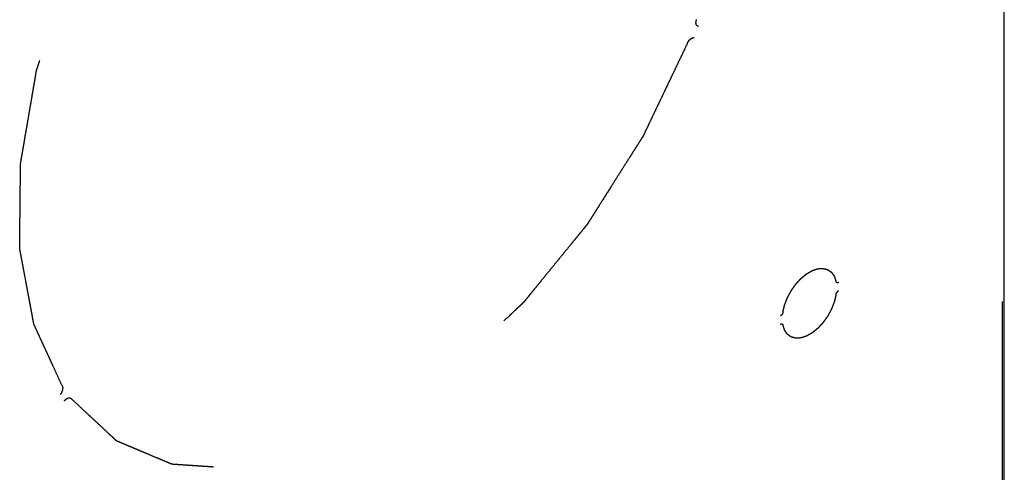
# Model space of a CAD drawing. Header units: inches. Extents: x 5 to 265, y 5 to 171.
# Tile 101 of 212: x 213.71 to 218.11, y 79.77 to 81.8. Entities that reach past the tile are written whole.
import ezdxf

# ---------------------------------------------------------------- set-up
doc = ezdxf.new("R2010")
doc.units = ezdxf.units.IN
doc.header["$LTSCALE"] = 14.96
doc.header["$MEASUREMENT"] = 0
doc.linetypes.add('HIDDEN', pattern=[0.2, 0.1, -0.1])
doc.layers.get('0').update_dxf_attribs({"linetype": 'CONTINUOUS'})
doc.layers.add('05_ALL_CURVES', color=7, linetype='CONTINUOUS')
doc.layers.add('DEFAULT_2', color=7, linetype='HIDDEN')

msp = doc.modelspace()

# ---------------------------------------------------------------- linework, layer by layer
at = {"color": 7, "linetype": 'Continuous'}
msp.add_line((218.1123, 71.1956), (218.1123, 137.3323), dxfattribs=at)
at = {"layer": '05_ALL_CURVES', "color": 7, "linetype": 'HIDDEN'}
for points, knots in [([(213.9025, 80.1614), (213.8959, 80.1757), (213.8828, 80.2043), (213.8664, 80.24), (213.8533, 80.2686), (213.8435, 80.2901), (213.8336, 80.3115), (213.8238, 80.333), (213.8139, 80.3544), (213.8057, 80.3723), (213.7992, 80.3866), (213.7943, 80.3973), (213.7893, 80.4081), (213.7852, 80.417), (213.7824, 80.4232), (213.7807, 80.4268), (213.7797, 80.4291), (213.7789, 80.4308), (213.7783, 80.4322), (213.7776, 80.4335), (213.7771, 80.4346), (213.7768, 80.4354), (213.7766, 80.4359), (213.7765, 80.4363), (213.7764, 80.4367), (213.7763, 80.4372), (213.7761, 80.4382), (213.7759, 80.4396), (213.7754, 80.4418), (213.7749, 80.4446), (213.7741, 80.449), (213.7731, 80.4545), (213.7718, 80.4611), (213.7706, 80.4677), (213.7694, 80.4744), (213.7677, 80.4832), (213.7656, 80.4943), (213.7632, 80.5075), (213.7599, 80.5252), (213.7557, 80.5473), (213.7508, 80.5738), (213.7458, 80.6003), (213.7392, 80.6356), (213.7334, 80.6665), (213.7285, 80.693), (213.726, 80.7063), (213.7235, 80.7196), (213.7214, 80.7306), (213.7198, 80.7394), (213.7186, 80.7461), (213.7173, 80.7527), (213.7163, 80.7582), (213.7155, 80.7626), (213.7148, 80.7659), (213.7142, 80.7693), (213.7138, 80.7717), (213.7134, 80.7734), (213.7133, 80.7741), (213.7132, 80.7746), (213.7131, 80.7752), (213.7131, 80.776), (213.7131, 80.7769), (213.7131, 80.7781), (213.7131, 80.7797), (213.7132, 80.7815), (213.7132, 80.784), (213.7132, 80.7883), (213.7133, 80.7944), (213.7134, 80.8043), (213.7135, 80.8166), (213.7137, 80.8314), (213.7138, 80.8462), (213.714, 80.861), (213.7142, 80.8807), (213.7144, 80.9054), (213.7147, 80.935), (213.715, 80.9646), (213.7153, 80.9942), (213.7156, 81.0237), (213.7159, 81.0484), (213.7161, 81.0681), (213.7162, 81.0829), (213.7164, 81.0977), (213.7165, 81.1125), (213.7166, 81.1248), (213.7167, 81.1347), (213.7168, 81.1408), (213.7168, 81.1452), (213.7169, 81.1476), (213.7169, 81.1495), (213.7169, 81.151), (213.7169, 81.1522), (213.7169, 81.1532), (213.7169, 81.1539), (213.7171, 81.1546), (213.7172, 81.1553), (213.7173, 81.1561), (213.7177, 81.1582), (213.7182, 81.1612), (213.7189, 81.1653), (213.7196, 81.1693), (213.7205, 81.1747), (213.7217, 81.1815), (213.723, 81.1896), (213.7244, 81.1977), (213.7263, 81.2085), (213.7286, 81.222), (213.7314, 81.2382), (213.7341, 81.2544), (213.7397, 81.2869), (213.7462, 81.3247), (213.7536, 81.368), (213.7591, 81.4004), (213.7647, 81.4328), (213.7693, 81.4598), (213.773, 81.4815), (213.7758, 81.4977), (213.7786, 81.5139), (213.7809, 81.5274), (213.7827, 81.5382), (213.7841, 81.5463), (213.7853, 81.5531), (213.7862, 81.5585), (213.7868, 81.5619), (213.7872, 81.5646), (213.7875, 81.5663), (213.7878, 81.5676), (213.788, 81.569), (213.7885, 81.5707), (213.7892, 81.5727), (213.79, 81.5755), (213.7911, 81.5789), (213.7924, 81.583), (213.7942, 81.5885), (213.7972, 81.598), (213.8015, 81.6117), (213.8067, 81.6282), (213.8119, 81.6446), (213.8188, 81.6665), (213.8275, 81.6939), (213.8379, 81.7267), (213.8483, 81.7596), (213.8587, 81.7924), (213.8691, 81.8253), (213.8794, 81.8581), (213.8881, 81.8855), (213.895, 81.9074), (213.9002, 81.9239), (213.9046, 81.9375), (213.908, 81.9485), (213.9106, 81.9567), (213.9132, 81.9649), (213.9154, 81.9718), (213.9171, 81.9772), (213.9182, 81.9807), (213.9191, 81.9834), (213.9197, 81.9855), (213.9203, 81.9872), (213.9206, 81.9884), (213.9209, 81.9891), (213.921, 81.9896), (213.9213, 81.9901), (213.9216, 81.9908), (213.9221, 81.992), (213.9229, 81.9937), (213.9238, 81.9958), (213.9251, 81.9985), (213.9267, 82.002), (213.9292, 82.0075), (213.9324, 82.0143), (213.9362, 82.0226), (213.9399, 82.0308), (213.945, 82.0419), (213.9513, 82.0556), (213.9589, 82.0721), (213.969, 82.0941), (213.9816, 82.1216), (213.9967, 82.1547), (214.0119, 82.1877), (214.027, 82.2207), (214.0422, 82.2537), (214.0573, 82.2867), (214.0725, 82.3198), (214.0851, 82.3473), (214.0952, 82.3693), (214.1015, 82.3831), (214.1059, 82.3927), (214.1085, 82.3982), (214.1103, 82.4023), (214.1119, 82.4058), (214.1132, 82.4085), (214.1141, 82.4106), (214.1149, 82.4123), (214.1157, 82.4136), (214.1165, 82.4149), (214.1175, 82.4165), (214.1198, 82.4203), (214.1233, 82.4261), (214.128, 82.4337), (214.1327, 82.4414), (214.139, 82.4517), (214.1468, 82.4645), (214.1562, 82.4798), (214.1656, 82.4952), (214.1781, 82.5157), (214.1937, 82.5413), (214.2125, 82.572), (214.2313, 82.6027), (214.2563, 82.6437), (214.2813, 82.6846), (214.3032, 82.7205), (214.3158, 82.7409), (214.3236, 82.7537), (214.3298, 82.764), (214.3345, 82.7717), (214.3392, 82.7793), (214.3431, 82.7857), (214.3463, 82.7909), (214.3486, 82.7947), (214.351, 82.7985), (214.3529, 82.8017), (214.3542, 82.8038), (214.3548, 82.8048), (214.3552, 82.8054), (214.3557, 82.8062), (214.3564, 82.807), (214.3574, 82.8082), (214.3585, 82.8097), (214.3599, 82.8114), (214.3618, 82.8138), (214.365, 82.8179), (214.3697, 82.8238), (214.3771, 82.8332), (214.3863, 82.8449), (214.3975, 82.859), (214.4086, 82.8731), (214.4197, 82.8872), (214.4345, 82.906), (214.4531, 82.9294), (214.4753, 82.9576), (214.4976, 82.9858), (214.5198, 83.014), (214.5421, 83.0421), (214.5606, 83.0656), (214.5755, 83.0844), (214.5866, 83.0985), (214.5977, 83.1126), (214.6088, 83.1267), (214.6181, 83.1384), (214.6255, 83.1478), (214.6302, 83.1537), (214.6334, 83.1578), (214.6353, 83.1601), (214.6367, 83.1619), (214.6378, 83.1634), (214.6387, 83.1645), (214.6394, 83.1654), (214.64, 83.1662), (214.6405, 83.1666), (214.6413, 83.1674), (214.6429, 83.169), (214.6454, 83.1714), (214.6484, 83.1744), (214.6514, 83.1773), (214.6554, 83.1812), (214.6605, 83.1861), (214.6665, 83.192), (214.6725, 83.1979), (214.6805, 83.2057), (214.6905, 83.2156), (214.7066, 83.2312), (214.7347, 83.2587), (214.7667, 83.2901), (214.7988, 83.3215), (214.8229, 83.345), (214.847, 83.3685), (214.867, 83.3881), (214.8831, 83.4038), (214.8951, 83.4156), (214.9071, 83.4273), (214.9172, 83.4372), (214.9252, 83.445), (214.9312, 83.4509), (214.9362, 83.4558), (214.9402, 83.4597), (214.9427, 83.4622), (214.9447, 83.4641), (214.946, 83.4653), (214.947, 83.4663), (214.948, 83.4673), (214.9493, 83.4683), (214.951, 83.4695), (214.9531, 83.471), (214.9558, 83.473), (214.959, 83.4753), (214.9633, 83.4785), (214.9709, 83.4839), (214.9816, 83.4918), (214.9945, 83.5011), (215.0074, 83.5105), (215.0246, 83.523), (215.0461, 83.5387), (215.0719, 83.5575), (215.0978, 83.5762), (215.1322, 83.6013), (215.1752, 83.6325), (215.2268, 83.6701), (215.2612, 83.6951), (215.2784, 83.7076)], [0, 0, 0, 0, 0.015625, 0.03125, 0.039062, 0.046875, 0.054688, 0.0625, 0.070312, 0.078125, 0.082031, 0.085938, 0.089844, 0.09375, 0.095703, 0.09668, 0.097656, 0.098145, 0.098633, 0.099121, 0.099609, 0.099854, 0.099976, 0.100098, 0.10022, 0.100342, 0.100586, 0.101074, 0.101562, 0.102539, 0.103516, 0.105469, 0.107422, 0.109375, 0.111328, 0.113281, 0.117188, 0.121094, 0.125, 0.132812, 0.140625, 0.148438, 0.15625, 0.171875, 0.175781, 0.179688, 0.183594, 0.1875, 0.189453, 0.191406, 0.193359, 0.195312, 0.196289, 0.197266, 0.198242, 0.199219, 0.199463, 0.199707, 0.199829, 0.199951, 0.200195, 0.200439, 0.200684, 0.201172, 0.20166, 0.202148, 0.203125, 0.205078, 0.207031, 0.210938, 0.214844, 0.21875, 0.222656, 0.226562, 0.234375, 0.242188, 0.25, 0.257812, 0.265625, 0.273438, 0.277344, 0.28125, 0.285156, 0.289062, 0.292969, 0.294922, 0.296875, 0.297852, 0.29834, 0.298828, 0.299316, 0.299561, 0.299805, 0.300049, 0.300171, 0.300293, 0.300537, 0.300781, 0.301758, 0.302734, 0.303711, 0.304688, 0.306641, 0.308594, 0.310547, 0.3125, 0.316406, 0.320312, 0.324219, 0.328125, 0.34375, 0.351562, 0.359375, 0.367188, 0.375, 0.378906, 0.382812, 0.386719, 0.390625, 0.392578, 0.394531, 0.396484, 0.397461, 0.398438, 0.398926, 0.399414, 0.399658, 0.399902, 0.400391, 0.400879, 0.401367, 0.402344, 0.40332, 0.404297, 0.40625, 0.410156, 0.414062, 0.417969, 0.421875, 0.429688, 0.4375, 0.445312, 0.453125, 0.460938, 0.46875, 0.476562, 0.480469, 0.484375, 0.488281, 0.490234, 0.492188, 0.494141, 0.496094, 0.49707, 0.498047, 0.498535, 0.499023, 0.499512, 0.499756, 0.499878, 0.5, 0.500122, 0.500244, 0.500488, 0.500977, 0.501465, 0.501953, 0.50293, 0.503906, 0.505859, 0.507812, 0.509766, 0.511719, 0.515625, 0.519531, 0.523438, 0.53125, 0.539062, 0.546875, 0.554688, 0.5625, 0.570312, 0.578125, 0.585938, 0.589844, 0.59375, 0.595703, 0.59668, 0.597656, 0.598633, 0.599121, 0.599609, 0.600098, 0.600342, 0.600586, 0.601074, 0.601562, 0.603516, 0.605469, 0.607422, 0.609375, 0.613281, 0.617188, 0.621094, 0.625, 0.632812, 0.640625, 0.648438, 0.65625, 0.671875, 0.679688, 0.683594, 0.6875, 0.689453, 0.691406, 0.693359, 0.695312, 0.696289, 0.697266, 0.698242, 0.699219, 0.699707, 0.699829, 0.699951, 0.700195, 0.700439, 0.700684, 0.701172, 0.70166, 0.702148, 0.703125, 0.705078, 0.707031, 0.710938, 0.714844, 0.71875, 0.722656, 0.726562, 0.734375, 0.742188, 0.75, 0.757812, 0.765625, 0.773438, 0.777344, 0.78125, 0.785156, 0.789062, 0.792969, 0.794922, 0.796875, 0.797852, 0.79834, 0.798828, 0.799316, 0.799561, 0.799805, 0.800049, 0.800171, 0.800293, 0.800781, 0.801758, 0.802734, 0.803711, 0.804688, 0.806641, 0.808594, 0.810547, 0.8125, 0.816406, 0.820312, 0.828125, 0.84375, 0.851562, 0.859375, 0.867188, 0.875, 0.878906, 0.882812, 0.886719, 0.890625, 0.892578, 0.894531, 0.896484, 0.897461, 0.898438, 0.898926, 0.899414, 0.899658, 0.899902, 0.900391, 0.900879, 0.901367, 0.902344, 0.90332, 0.904297, 0.90625, 0.910156, 0.914062, 0.917969, 0.921875, 0.929688, 0.9375, 0.945312, 0.953125, 0.96875, 0.984375, 1, 1, 1, 1]), ([(216.7462, 81.7679), (216.7456, 81.768), (216.7447, 81.7682), (216.7435, 81.7685), (216.7429, 81.7687), (216.7424, 81.7688), (216.7421, 81.7688), (216.7418, 81.7691), (216.7414, 81.7693), (216.741, 81.7697), (216.7403, 81.7701), (216.7397, 81.7706), (216.7393, 81.7709), (216.7391, 81.771), (216.7389, 81.7712), (216.7388, 81.7712), (216.7387, 81.7714), (216.7385, 81.7716), (216.7382, 81.7721), (216.7378, 81.7727), (216.7372, 81.7736), (216.7368, 81.7742), (216.7365, 81.7747), (216.7363, 81.775), (216.7362, 81.7753), (216.7361, 81.7757), (216.7359, 81.7764), (216.7356, 81.7773), (216.7353, 81.7782), (216.7351, 81.7789), (216.735, 81.7793), (216.7349, 81.7797), (216.7349, 81.7801), (216.7348, 81.7808), (216.7348, 81.7818), (216.7347, 81.7831), (216.7347, 81.7841), (216.7346, 81.7848), (216.7346, 81.7852), (216.7346, 81.7854), (216.7346, 81.7857), (216.7347, 81.7862), (216.7348, 81.7871), (216.735, 81.7883), (216.7351, 81.7894), (216.7352, 81.7903), (216.7353, 81.791), (216.7354, 81.7915), (216.7355, 81.792), (216.7357, 81.7927), (216.7361, 81.7938), (216.7366, 81.7957), (216.737, 81.7971), (216.7373, 81.7981)], [0, 0, 0, 0, 0.0625, 0.09375, 0.125, 0.132812, 0.140625, 0.15625, 0.171875, 0.1875, 0.21875, 0.25, 0.265625, 0.273438, 0.28125, 0.285156, 0.289062, 0.296875, 0.3125, 0.34375, 0.375, 0.40625, 0.421875, 0.429688, 0.4375, 0.453125, 0.46875, 0.5, 0.53125, 0.546875, 0.5625, 0.570312, 0.578125, 0.59375, 0.625, 0.65625, 0.6875, 0.703125, 0.710938, 0.714844, 0.71875, 0.734375, 0.75, 0.78125, 0.8125, 0.828125, 0.84375, 0.859375, 0.867188, 0.875, 0.90625, 0.9375, 1, 1, 1, 1]), ([(216.6958, 81.6911), (216.6963, 81.6921), (216.697, 81.6935), (216.6979, 81.6953), (216.6984, 81.6965), (216.6989, 81.6974), (216.6994, 81.6983), (216.7001, 81.6994), (216.701, 81.7007), (216.7017, 81.7018), (216.7023, 81.7026), (216.7028, 81.7035), (216.7037, 81.7044), (216.7047, 81.7056), (216.7056, 81.7067), (216.7065, 81.7077), (216.707, 81.7083), (216.7074, 81.7087), (216.7077, 81.709), (216.7082, 81.7094), (216.7089, 81.71), (216.7098, 81.7108), (216.7107, 81.7115), (216.7114, 81.7122), (216.7118, 81.7125), (216.7122, 81.7129), (216.7126, 81.7131), (216.7132, 81.7135), (216.7141, 81.714), (216.7152, 81.7147), (216.7162, 81.7152), (216.7168, 81.7156), (216.7171, 81.7158), (216.7173, 81.7159), (216.7176, 81.716), (216.718, 81.7161), (216.7187, 81.7164), (216.7196, 81.7167), (216.7205, 81.717), (216.7212, 81.7172), (216.7218, 81.7174), (216.7222, 81.7176), (216.7225, 81.7175), (216.723, 81.7176), (216.7238, 81.7176), (216.7251, 81.7177), (216.7261, 81.7177), (216.7268, 81.7178)], [0, 0, 0, 0, 0.0625, 0.09375, 0.125, 0.140625, 0.15625, 0.1875, 0.21875, 0.25, 0.265625, 0.28125, 0.3125, 0.34375, 0.375, 0.40625, 0.421875, 0.429688, 0.4375, 0.453125, 0.46875, 0.5, 0.53125, 0.546875, 0.5625, 0.570312, 0.578125, 0.59375, 0.625, 0.65625, 0.6875, 0.703125, 0.710938, 0.714844, 0.71875, 0.734375, 0.75, 0.78125, 0.8125, 0.828125, 0.84375, 0.859375, 0.867188, 0.875, 0.90625, 0.9375, 1, 1, 1, 1]), ([(216.6958, 81.6911), (216.6855, 81.6696), (216.665, 81.6265), (216.6341, 81.5619), (216.6084, 81.508), (216.5878, 81.4649), (216.5724, 81.4326), (216.557, 81.4003), (216.5416, 81.368), (216.5287, 81.3411), (216.5184, 81.3195), (216.512, 81.3061), (216.5075, 81.2966), (216.5049, 81.2913), (216.503, 81.2872), (216.5014, 81.2838), (216.5001, 81.2812), (216.4991, 81.2791), (216.4983, 81.2774), (216.4975, 81.2762), (216.4967, 81.2749), (216.4957, 81.2733), (216.4932, 81.2694), (216.4896, 81.2636), (216.4847, 81.2559), (216.4798, 81.2481), (216.4733, 81.2378), (216.4651, 81.2249), (216.4554, 81.2095), (216.4456, 81.194), (216.4325, 81.1734), (216.4163, 81.1476), (216.3967, 81.1167), (216.3772, 81.0858), (216.3511, 81.0445), (216.325, 81.0033), (216.3022, 80.9672), (216.2892, 80.9466), (216.2811, 80.9337), (216.2745, 80.9234), (216.2696, 80.9157), (216.2648, 80.908), (216.2607, 80.9015), (216.2574, 80.8964), (216.255, 80.8925), (216.2525, 80.8886), (216.2505, 80.8854), (216.2492, 80.8833), (216.2486, 80.8824), (216.2482, 80.8817), (216.2476, 80.881), (216.2469, 80.8801), (216.246, 80.879), (216.2448, 80.8776), (216.2434, 80.8759), (216.2416, 80.8736), (216.2383, 80.8696), (216.2337, 80.864), (216.2263, 80.8549), (216.2171, 80.8436), (216.2059, 80.8299), (216.1948, 80.8163), (216.1837, 80.8027), (216.1689, 80.7846), (216.1504, 80.7619), (216.1282, 80.7346), (216.106, 80.7074), (216.0838, 80.6802), (216.0616, 80.653), (216.0431, 80.6303), (216.0283, 80.6121), (216.0172, 80.5985), (216.0061, 80.5849), (215.995, 80.5713), (215.9857, 80.5599), (215.9783, 80.5508), (215.9737, 80.5452), (215.9704, 80.5412), (215.9686, 80.5389), (215.9672, 80.5372), (215.966, 80.5358), (215.9651, 80.5347), (215.9644, 80.5338), (215.9639, 80.5331), (215.9633, 80.5326), (215.9626, 80.5319), (215.9609, 80.5303), (215.9583, 80.5279), (215.9552, 80.525), (215.9521, 80.5221), (215.948, 80.5182), (215.9429, 80.5133), (215.9367, 80.5075), (215.9305, 80.5017), (215.9223, 80.4939), (215.912, 80.4842), (215.8956, 80.4686), (215.8667, 80.4414), (215.8338, 80.4103), (215.8009, 80.3792), (215.7762, 80.3559), (215.7515, 80.3326), (215.7309, 80.3132), (215.7145, 80.2976), (215.7021, 80.286), (215.6898, 80.2743), (215.6795, 80.2646), (215.6712, 80.2568), (215.6651, 80.251), (215.6599, 80.2461), (215.6558, 80.2423), (215.6532, 80.2398), (215.6512, 80.2379), (215.6499, 80.2367), (215.6489, 80.2357), (215.6478, 80.2347), (215.6465, 80.2338), (215.6449, 80.2327), (215.6428, 80.2312), (215.6402, 80.2294), (215.637, 80.2272), (215.6328, 80.2242), (215.6254, 80.2191), (215.6148, 80.2117), (215.6022, 80.2029), (215.5895, 80.1941), (215.5726, 80.1823), (215.5515, 80.1676), (215.5262, 80.1499), (215.5008, 80.1322), (215.4755, 80.1146), (215.4502, 80.0969), (215.429, 80.0822), (215.4121, 80.0704), (215.3995, 80.0616), (215.3868, 80.0527), (215.3741, 80.0439), (215.3636, 80.0365), (215.3551, 80.0306), (215.3488, 80.0262), (215.3435, 80.0225), (215.3393, 80.0196), (215.3361, 80.0174), (215.333, 80.0152), (215.3303, 80.0133), (215.3282, 80.0119), (215.3266, 80.0108), (215.3253, 80.0099), (215.3244, 80.0092), (215.3239, 80.0088), (215.3235, 80.0085), (215.3231, 80.0084), (215.3225, 80.0081), (215.3216, 80.0077), (215.3202, 80.0071), (215.3186, 80.0063), (215.3165, 80.0053), (215.3138, 80.0041), (215.3106, 80.0026), (215.3074, 80.0011), (215.3031, 79.9992), (215.2977, 79.9967), (215.2912, 79.9937), (215.2826, 79.9898), (215.2719, 79.9848), (215.259, 79.9789), (215.2461, 79.9729), (215.2332, 79.967), (215.2161, 79.9591), (215.1946, 79.9492), (215.1688, 79.9373), (215.143, 79.9254), (215.1172, 79.9136), (215.0914, 79.9017), (215.07, 79.8918), (215.0528, 79.8839), (215.0399, 79.878), (215.027, 79.872), (215.0163, 79.8671), (215.0087, 79.8636), (215.0044, 79.8616), (215.0018, 79.8604), (214.9996, 79.8594), (214.998, 79.8587), (214.9964, 79.8579), (214.995, 79.8573), (214.9941, 79.8569), (214.9936, 79.8566), (214.9932, 79.8565), (214.9928, 79.8564), (214.9923, 79.8563), (214.9914, 79.8561), (214.9901, 79.8559), (214.9881, 79.8554), (214.9856, 79.8549), (214.9815, 79.854), (214.9765, 79.8529), (214.9704, 79.8516), (214.9643, 79.8503), (214.9583, 79.849), (214.9502, 79.8473), (214.94, 79.8451), (214.9279, 79.8425), (214.9117, 79.8391), (214.8914, 79.8348), (214.8671, 79.8296), (214.8428, 79.8244), (214.8104, 79.8174), (214.7821, 79.8114), (214.7578, 79.8062), (214.7456, 79.8036), (214.7335, 79.801), (214.7234, 79.7988), (214.7153, 79.7971), (214.7092, 79.7958), (214.7031, 79.7945), (214.6981, 79.7934), (214.694, 79.7925), (214.691, 79.7919), (214.6879, 79.7912), (214.6857, 79.7907), (214.6841, 79.7904), (214.6835, 79.7903), (214.683, 79.7902), (214.6825, 79.7901), (214.6819, 79.7901), (214.6812, 79.7902), (214.6803, 79.7902), (214.6791, 79.7903), (214.6777, 79.7904), (214.6758, 79.7905), (214.6725, 79.7907), (214.6678, 79.7911), (214.6602, 79.7916), (214.6508, 79.7922), (214.6395, 79.793), (214.6282, 79.7937), (214.6169, 79.7945), (214.6018, 79.7955), (214.5829, 79.7968), (214.5603, 79.7983), (214.5377, 79.7998), (214.5151, 79.8013), (214.4924, 79.8029), (214.4736, 79.8041), (214.4585, 79.8051), (214.4472, 79.8059), (214.4359, 79.8067), (214.4246, 79.8074), (214.4151, 79.8081), (214.4076, 79.8086), (214.4029, 79.8089), (214.3996, 79.8091), (214.3977, 79.8092), (214.3963, 79.8093), (214.3951, 79.8094), (214.3942, 79.8095), (214.3935, 79.8095), (214.3929, 79.8095), (214.3925, 79.8097), (214.3921, 79.8099), (214.3916, 79.8101), (214.3904, 79.8106), (214.3886, 79.8114), (214.3861, 79.8124), (214.3837, 79.8134), (214.3805, 79.8148), (214.3765, 79.8165), (214.3717, 79.8185), (214.3669, 79.8205), (214.3605, 79.8232), (214.3524, 79.8266), (214.3428, 79.8307), (214.3332, 79.8348), (214.3139, 79.8429), (214.2914, 79.8524), (214.2658, 79.8632), (214.2465, 79.8713), (214.2304, 79.8781), (214.2176, 79.8835), (214.208, 79.8876), (214.1983, 79.8916), (214.1887, 79.8957), (214.1807, 79.8991), (214.1743, 79.9018), (214.1694, 79.9038), (214.1646, 79.9059), (214.1598, 79.9079), (214.1558, 79.9096), (214.1526, 79.911), (214.1506, 79.9118), (214.149, 79.9125), (214.148, 79.9129), (214.1473, 79.9132), (214.1469, 79.9134), (214.1466, 79.9135), (214.1463, 79.9136), (214.146, 79.914), (214.1454, 79.9145), (214.1446, 79.9153), (214.1436, 79.9162), (214.1426, 79.9171), (214.1413, 79.9183), (214.1396, 79.9199), (214.137, 79.9223), (214.1337, 79.9254), (214.1297, 79.9291), (214.1245, 79.934), (214.1152, 79.9426), (214.1021, 79.9549), (214.0863, 79.9696), (214.0705, 79.9844), (214.0546, 79.9991), (214.0388, 80.0139), (214.023, 80.0286), (214.002, 80.0483), (213.9756, 80.0729), (213.9545, 80.0925), (213.944, 80.1024)], [0, 0, 0, 0, 0.015625, 0.03125, 0.046875, 0.054688, 0.0625, 0.070312, 0.078125, 0.085938, 0.089844, 0.09375, 0.095703, 0.09668, 0.097656, 0.098633, 0.099121, 0.099609, 0.100098, 0.100342, 0.100586, 0.101074, 0.101562, 0.103516, 0.105469, 0.107422, 0.109375, 0.113281, 0.117188, 0.121094, 0.125, 0.132812, 0.140625, 0.148438, 0.15625, 0.171875, 0.179688, 0.183594, 0.1875, 0.189453, 0.191406, 0.193359, 0.195312, 0.196289, 0.197266, 0.198242, 0.199219, 0.199707, 0.199829, 0.199951, 0.200195, 0.200439, 0.200684, 0.201172, 0.20166, 0.202148, 0.203125, 0.205078, 0.207031, 0.210938, 0.214844, 0.21875, 0.222656, 0.226562, 0.234375, 0.242188, 0.25, 0.257812, 0.265625, 0.273438, 0.277344, 0.28125, 0.285156, 0.289062, 0.292969, 0.294922, 0.296875, 0.297852, 0.29834, 0.298828, 0.299316, 0.299561, 0.299805, 0.300049, 0.300171, 0.300293, 0.300781, 0.301758, 0.302734, 0.303711, 0.304688, 0.306641, 0.308594, 0.310547, 0.3125, 0.316406, 0.320312, 0.328125, 0.34375, 0.351562, 0.359375, 0.367188, 0.375, 0.378906, 0.382812, 0.386719, 0.390625, 0.392578, 0.394531, 0.396484, 0.397461, 0.398438, 0.398926, 0.399414, 0.399658, 0.399902, 0.400391, 0.400879, 0.401367, 0.402344, 0.40332, 0.404297, 0.40625, 0.410156, 0.414062, 0.417969, 0.421875, 0.429688, 0.4375, 0.445312, 0.453125, 0.460938, 0.46875, 0.472656, 0.476562, 0.480469, 0.484375, 0.488281, 0.490234, 0.492188, 0.494141, 0.495117, 0.496094, 0.49707, 0.498047, 0.498535, 0.499023, 0.499512, 0.499756, 0.499878, 0.5, 0.500122, 0.500244, 0.500488, 0.500977, 0.501465, 0.501953, 0.50293, 0.503906, 0.504883, 0.505859, 0.507812, 0.509766, 0.511719, 0.515625, 0.519531, 0.523438, 0.527344, 0.53125, 0.539062, 0.546875, 0.554688, 0.5625, 0.570312, 0.578125, 0.582031, 0.585938, 0.589844, 0.59375, 0.595703, 0.59668, 0.597656, 0.598145, 0.598633, 0.599121, 0.599609, 0.599854, 0.599976, 0.600098, 0.60022, 0.600342, 0.600586, 0.601074, 0.601562, 0.602539, 0.603516, 0.605469, 0.607422, 0.609375, 0.611328, 0.613281, 0.617188, 0.621094, 0.625, 0.632812, 0.640625, 0.648438, 0.65625, 0.671875, 0.675781, 0.679688, 0.683594, 0.6875, 0.689453, 0.691406, 0.693359, 0.695312, 0.696289, 0.697266, 0.698242, 0.699219, 0.699463, 0.699707, 0.699829, 0.699951, 0.700195, 0.700439, 0.700684, 0.701172, 0.70166, 0.702148, 0.703125, 0.705078, 0.707031, 0.710938, 0.714844, 0.71875, 0.722656, 0.726562, 0.734375, 0.742188, 0.75, 0.757812, 0.765625, 0.773438, 0.777344, 0.78125, 0.785156, 0.789062, 0.792969, 0.794922, 0.796875, 0.797852, 0.79834, 0.798828, 0.799316, 0.799561, 0.799805, 0.800049, 0.800171, 0.800293, 0.800537, 0.800781, 0.801758, 0.802734, 0.803711, 0.804688, 0.806641, 0.808594, 0.810547, 0.8125, 0.816406, 0.820312, 0.824219, 0.828125, 0.84375, 0.851562, 0.859375, 0.867188, 0.871094, 0.875, 0.878906, 0.882812, 0.886719, 0.888672, 0.890625, 0.892578, 0.894531, 0.896484, 0.897461, 0.898438, 0.898926, 0.899414, 0.899658, 0.89978, 0.899902, 0.900024, 0.900146, 0.900391, 0.900879, 0.901367, 0.901855, 0.902344, 0.90332, 0.904297, 0.90625, 0.908203, 0.910156, 0.914062, 0.921875, 0.929688, 0.9375, 0.945312, 0.953125, 0.960938, 0.96875, 0.984375, 1, 1, 1, 1]), ([(217.1231, 80.4897), (217.1237, 80.4919), (217.1247, 80.4963), (217.1263, 80.5028), (217.1276, 80.5083), (217.1287, 80.5127), (217.1294, 80.516), (217.1301, 80.5187), (217.1306, 80.5206), (217.1308, 80.5216), (217.1309, 80.5221), (217.1312, 80.5227), (217.1314, 80.5234), (217.1318, 80.5245), (217.1324, 80.5259), (217.133, 80.5275), (217.1339, 80.5297), (217.1349, 80.5325), (217.1367, 80.5369), (217.1384, 80.5414), (217.1401, 80.5458), (217.1414, 80.5491), (217.1423, 80.5516), (217.143, 80.5532), (217.1433, 80.5541), (217.1436, 80.5549), (217.1442, 80.556), (217.1449, 80.5573), (217.1461, 80.5594), (217.1475, 80.5621), (217.1492, 80.5653), (217.1515, 80.5696), (217.1544, 80.5749), (217.1569, 80.5797), (217.1587, 80.583), (217.1594, 80.5843), (217.1599, 80.5854), (217.1603, 80.5862), (217.1609, 80.5869), (217.1616, 80.5879), (217.1624, 80.5891), (217.1638, 80.5911), (217.1656, 80.5936), (217.1676, 80.5965), (217.1704, 80.6004), (217.1732, 80.6044), (217.1759, 80.6083), (217.1777, 80.6108), (217.1791, 80.6128), (217.1799, 80.614), (217.1805, 80.6148), (217.1809, 80.6154), (217.1813, 80.6158), (217.1818, 80.6163), (217.1825, 80.6172), (217.1835, 80.6182), (217.1851, 80.62), (217.187, 80.6221), (217.1894, 80.6247), (217.1925, 80.6281), (217.1957, 80.6315), (217.1988, 80.635), (217.2008, 80.6371), (217.2021, 80.6386), (217.2029, 80.6395), (217.2034, 80.64), (217.2038, 80.6404), (217.2041, 80.6408), (217.2044, 80.641), (217.205, 80.6415), (217.2064, 80.6426), (217.2085, 80.6444), (217.211, 80.6465), (217.2135, 80.6485), (217.2169, 80.6513), (217.2202, 80.6541), (217.2232, 80.6565), (217.2249, 80.6579), (217.2261, 80.6589), (217.2272, 80.6598), (217.228, 80.6605), (217.2288, 80.6612), (217.2299, 80.6618), (217.2316, 80.6628), (217.2338, 80.664), (217.2372, 80.666), (217.2406, 80.668), (217.2441, 80.67), (217.2466, 80.6715), (217.2488, 80.6728), (217.2505, 80.6738), (217.2518, 80.6745), (217.2531, 80.6752), (217.2542, 80.6759), (217.255, 80.6762), (217.2558, 80.6765), (217.2569, 80.6768), (217.2581, 80.6772), (217.2598, 80.6778), (217.2628, 80.6788), (217.2661, 80.6799), (217.2695, 80.681), (217.272, 80.6819), (217.2745, 80.6827), (217.2764, 80.6833), (217.2777, 80.6838), (217.2782, 80.6839), (217.2786, 80.6841), (217.2789, 80.6842), (217.2792, 80.6842), (217.2796, 80.6842), (217.2801, 80.6843), (217.2809, 80.6843), (217.2819, 80.6844), (217.2831, 80.6845), (217.2847, 80.6846), (217.2875, 80.6848), (217.2907, 80.685), (217.2939, 80.6852), (217.2963, 80.6853), (217.2983, 80.6854), (217.2999, 80.6856), (217.3009, 80.6856), (217.3017, 80.6857), (217.3022, 80.6857), (217.3026, 80.6857), (217.3029, 80.6856), (217.3035, 80.6855), (217.3044, 80.6852), (217.3058, 80.6849), (217.3075, 80.6844), (217.3103, 80.6837), (217.3131, 80.683), (217.3158, 80.6822), (217.3179, 80.6817), (217.3196, 80.6812), (217.321, 80.6809), (217.3219, 80.6806), (217.3226, 80.6804), (217.323, 80.6804), (217.3233, 80.6801), (217.3236, 80.6799), (217.3241, 80.6796), (217.3248, 80.6791), (217.326, 80.6783), (217.3274, 80.6772), (217.3297, 80.6756), (217.332, 80.674), (217.3343, 80.6724), (217.3357, 80.6714), (217.3369, 80.6705), (217.3377, 80.6699), (217.3385, 80.6694), (217.339, 80.669), (217.3394, 80.6688), (217.3397, 80.6686), (217.34, 80.6684), (217.3402, 80.668), (217.3406, 80.6675), (217.341, 80.6669), (217.3415, 80.6662), (217.3424, 80.6649), (217.3434, 80.6634), (217.3447, 80.6616), (217.346, 80.6597), (217.3473, 80.6579), (217.3486, 80.6561), (217.3497, 80.6545), (217.3505, 80.6533), (217.3512, 80.6524), (217.3517, 80.6516), (217.3521, 80.651), (217.3524, 80.6506), (217.3526, 80.6504), (217.3527, 80.6501), (217.3528, 80.6498), (217.353, 80.6492), (217.3533, 80.6483), (217.3537, 80.6471), (217.3542, 80.6455), (217.3549, 80.6435), (217.356, 80.6403), (217.3573, 80.6363), (217.3589, 80.6315), (217.36, 80.6283), (217.3605, 80.6267)], [0, 0, 0, 0, 0.015625, 0.03125, 0.046875, 0.054688, 0.0625, 0.070312, 0.074219, 0.076172, 0.077148, 0.078125, 0.080078, 0.082031, 0.085938, 0.089844, 0.09375, 0.101562, 0.109375, 0.125, 0.132812, 0.140625, 0.148438, 0.150391, 0.152344, 0.154297, 0.15625, 0.160156, 0.164062, 0.171875, 0.179688, 0.1875, 0.203125, 0.21875, 0.222656, 0.226562, 0.228516, 0.230469, 0.232422, 0.234375, 0.238281, 0.242188, 0.25, 0.257812, 0.265625, 0.28125, 0.289062, 0.296875, 0.300781, 0.304688, 0.306641, 0.307617, 0.308594, 0.310547, 0.3125, 0.316406, 0.320312, 0.328125, 0.335938, 0.34375, 0.359375, 0.367188, 0.375, 0.378906, 0.380859, 0.382812, 0.383789, 0.384766, 0.385742, 0.386719, 0.390625, 0.398438, 0.40625, 0.414062, 0.421875, 0.4375, 0.445312, 0.449219, 0.453125, 0.457031, 0.458984, 0.460938, 0.464844, 0.46875, 0.476562, 0.484375, 0.5, 0.507812, 0.515625, 0.523438, 0.527344, 0.53125, 0.535156, 0.539062, 0.541016, 0.542969, 0.546875, 0.550781, 0.554688, 0.5625, 0.578125, 0.585938, 0.59375, 0.601562, 0.609375, 0.611328, 0.613281, 0.614258, 0.615234, 0.616211, 0.617188, 0.619141, 0.621094, 0.625, 0.628906, 0.632812, 0.640625, 0.65625, 0.664062, 0.671875, 0.679688, 0.683594, 0.6875, 0.689453, 0.691406, 0.692383, 0.693359, 0.695312, 0.699219, 0.703125, 0.710938, 0.71875, 0.734375, 0.742188, 0.75, 0.757812, 0.761719, 0.765625, 0.767578, 0.769531, 0.770508, 0.771484, 0.773438, 0.777344, 0.78125, 0.789062, 0.796875, 0.8125, 0.820312, 0.828125, 0.832031, 0.835938, 0.839844, 0.841797, 0.84375, 0.844727, 0.845703, 0.847656, 0.849609, 0.851562, 0.855469, 0.859375, 0.867188, 0.875, 0.882812, 0.890625, 0.898438, 0.90625, 0.910156, 0.914062, 0.917969, 0.919922, 0.921875, 0.922852, 0.923828, 0.924805, 0.925781, 0.929688, 0.933594, 0.9375, 0.945312, 0.953125, 0.96875, 0.984375, 1, 1, 1, 1]), ([(217.3716, 80.6227), (217.3713, 80.6226), (217.3706, 80.6223), (217.3698, 80.622), (217.3693, 80.6217), (217.3689, 80.6216), (217.3687, 80.6215), (217.3683, 80.6215), (217.3678, 80.6214), (217.3674, 80.6213), (217.367, 80.6213), (217.3667, 80.6212), (217.3664, 80.6212), (217.3659, 80.6213), (217.3654, 80.6214), (217.3649, 80.6215), (217.3647, 80.6215), (217.3644, 80.6215), (217.3643, 80.6216), (217.3641, 80.6218), (217.3637, 80.622), (217.3632, 80.6223), (217.3628, 80.6225), (217.3626, 80.6227), (217.3625, 80.6229), (217.3622, 80.6232), (217.362, 80.6235), (217.3617, 80.6238), (217.3615, 80.6241), (217.3614, 80.6243), (217.3612, 80.6246), (217.3611, 80.6251), (217.3608, 80.6258), (217.3606, 80.6264), (217.3605, 80.6267)], [0, 0, 0, 0, 0.0625, 0.125, 0.15625, 0.171875, 0.1875, 0.21875, 0.25, 0.28125, 0.3125, 0.328125, 0.34375, 0.375, 0.4375, 0.46875, 0.484375, 0.5, 0.515625, 0.53125, 0.5625, 0.625, 0.65625, 0.671875, 0.6875, 0.71875, 0.75, 0.78125, 0.8125, 0.828125, 0.84375, 0.875, 0.9375, 1, 1, 1, 1]), ([(217.3605, 80.5692), (217.36, 80.567), (217.3589, 80.5627), (217.3573, 80.5561), (217.356, 80.5506), (217.355, 80.5462), (217.3542, 80.5429), (217.3535, 80.5402), (217.3531, 80.5383), (217.3528, 80.5373), (217.3527, 80.5368), (217.3525, 80.5362), (217.3522, 80.5355), (217.3518, 80.5344), (217.3513, 80.533), (217.3506, 80.5314), (217.3498, 80.5292), (217.3487, 80.5264), (217.347, 80.522), (217.3453, 80.5176), (217.3436, 80.5131), (217.3423, 80.5098), (217.3413, 80.5073), (217.3407, 80.5057), (217.3404, 80.5048), (217.34, 80.504), (217.3394, 80.5029), (217.3387, 80.5016), (217.3376, 80.4995), (217.3361, 80.4968), (217.3344, 80.4936), (217.3321, 80.4893), (217.3293, 80.484), (217.3267, 80.4792), (217.325, 80.476), (217.3243, 80.4746), (217.3237, 80.4736), (217.3233, 80.4727), (217.3228, 80.472), (217.3221, 80.471), (217.3212, 80.4698), (217.3198, 80.4678), (217.3181, 80.4654), (217.316, 80.4624), (217.3132, 80.4585), (217.3105, 80.4545), (217.3077, 80.4506), (217.306, 80.4481), (217.3046, 80.4462), (217.3037, 80.4449), (217.3031, 80.4441), (217.3028, 80.4436), (217.3024, 80.4431), (217.3019, 80.4426), (217.3011, 80.4417), (217.3001, 80.4407), (217.2985, 80.439), (217.2966, 80.4368), (217.2942, 80.4342), (217.2911, 80.4308), (217.288, 80.4274), (217.2848, 80.4239), (217.2829, 80.4218), (217.2815, 80.4203), (217.2807, 80.4194), (217.2802, 80.4189), (217.2798, 80.4185), (217.2795, 80.4181), (217.2792, 80.4179), (217.2786, 80.4174), (217.2772, 80.4163), (217.2751, 80.4145), (217.2726, 80.4124), (217.2701, 80.4104), (217.2667, 80.4076), (217.2634, 80.4048), (217.2605, 80.4024), (217.2588, 80.401), (217.2575, 80.4), (217.2565, 80.3991), (217.2556, 80.3984), (217.2548, 80.3977), (217.2537, 80.3971), (217.252, 80.3961), (217.2499, 80.3949), (217.2464, 80.3929), (217.243, 80.3909), (217.2396, 80.3889), (217.237, 80.3874), (217.2348, 80.3861), (217.2331, 80.3851), (217.2318, 80.3844), (217.2305, 80.3837), (217.2295, 80.383), (217.2286, 80.3827), (217.2278, 80.3825), (217.2267, 80.3821), (217.2255, 80.3817), (217.2238, 80.3811), (217.2209, 80.3801), (217.2175, 80.379), (217.2141, 80.3779), (217.2116, 80.377), (217.2091, 80.3762), (217.2072, 80.3756), (217.206, 80.3751), (217.2054, 80.375), (217.205, 80.3748), (217.2047, 80.3747), (217.2044, 80.3747), (217.204, 80.3747), (217.2035, 80.3746), (217.2027, 80.3746), (217.2017, 80.3745), (217.2005, 80.3744), (217.1989, 80.3743), (217.1961, 80.3742), (217.1929, 80.3739), (217.1897, 80.3737), (217.1873, 80.3736), (217.1854, 80.3735), (217.1838, 80.3734), (217.1828, 80.3733), (217.182, 80.3732), (217.1815, 80.3732), (217.1811, 80.3732), (217.1807, 80.3733), (217.1801, 80.3734), (217.1793, 80.3737), (217.1779, 80.374), (217.1761, 80.3745), (217.1734, 80.3752), (217.1706, 80.376), (217.1678, 80.3767), (217.1657, 80.3772), (217.164, 80.3777), (217.1626, 80.3781), (217.1617, 80.3783), (217.161, 80.3785), (217.1606, 80.3786), (217.1603, 80.3788), (217.16, 80.379), (217.1595, 80.3793), (217.1588, 80.3798), (217.1577, 80.3807), (217.1562, 80.3817), (217.1539, 80.3833), (217.1516, 80.3849), (217.1493, 80.3865), (217.1479, 80.3876), (217.1468, 80.3884), (217.1459, 80.389), (217.1452, 80.3895), (217.1446, 80.3899), (217.1442, 80.3901), (217.144, 80.3903), (217.1437, 80.3905), (217.1434, 80.3909), (217.1431, 80.3914), (217.1426, 80.392), (217.1421, 80.3928), (217.1413, 80.394), (217.1402, 80.3955), (217.1389, 80.3973), (217.1376, 80.3992), (217.1363, 80.401), (217.135, 80.4028), (217.134, 80.4044), (217.1331, 80.4056), (217.1325, 80.4065), (217.1319, 80.4073), (217.1315, 80.4079), (217.1312, 80.4083), (217.131, 80.4086), (217.1309, 80.4089), (217.1308, 80.4092), (217.1306, 80.4098), (217.1303, 80.4106), (217.1299, 80.4118), (217.1294, 80.4134), (217.1287, 80.4154), (217.1277, 80.4186), (217.1263, 80.4226), (217.1247, 80.4274), (217.1237, 80.4306), (217.1231, 80.4322)], [0, 0, 0, 0, 0.015625, 0.03125, 0.046875, 0.054688, 0.0625, 0.070312, 0.074219, 0.076172, 0.077148, 0.078125, 0.080078, 0.082031, 0.085938, 0.089844, 0.09375, 0.101562, 0.109375, 0.125, 0.132812, 0.140625, 0.148438, 0.150391, 0.152344, 0.154297, 0.15625, 0.160156, 0.164062, 0.171875, 0.179688, 0.1875, 0.203125, 0.21875, 0.222656, 0.226562, 0.228516, 0.230469, 0.232422, 0.234375, 0.238281, 0.242188, 0.25, 0.257812, 0.265625, 0.28125, 0.289062, 0.296875, 0.300781, 0.304688, 0.306641, 0.307617, 0.308594, 0.310547, 0.3125, 0.316406, 0.320312, 0.328125, 0.335938, 0.34375, 0.359375, 0.367188, 0.375, 0.378906, 0.380859, 0.382812, 0.383789, 0.384766, 0.385742, 0.386719, 0.390625, 0.398438, 0.40625, 0.414062, 0.421875, 0.4375, 0.445312, 0.449219, 0.453125, 0.457031, 0.458984, 0.460938, 0.464844, 0.46875, 0.476562, 0.484375, 0.5, 0.507812, 0.515625, 0.523438, 0.527344, 0.53125, 0.535156, 0.539062, 0.541016, 0.542969, 0.546875, 0.550781, 0.554688, 0.5625, 0.578125, 0.585938, 0.59375, 0.601562, 0.609375, 0.611328, 0.613281, 0.614258, 0.615234, 0.616211, 0.617188, 0.619141, 0.621094, 0.625, 0.628906, 0.632812, 0.640625, 0.65625, 0.664062, 0.671875, 0.679688, 0.683594, 0.6875, 0.689453, 0.691406, 0.692383, 0.693359, 0.695312, 0.699219, 0.703125, 0.710938, 0.71875, 0.734375, 0.742188, 0.75, 0.757812, 0.761719, 0.765625, 0.767578, 0.769531, 0.770508, 0.771484, 0.773438, 0.777344, 0.78125, 0.789062, 0.796875, 0.8125, 0.820312, 0.828125, 0.832031, 0.835938, 0.839844, 0.841797, 0.84375, 0.844727, 0.845703, 0.847656, 0.849609, 0.851562, 0.855469, 0.859375, 0.867188, 0.875, 0.882812, 0.890625, 0.898438, 0.90625, 0.910156, 0.914062, 0.917969, 0.919922, 0.921875, 0.922852, 0.923828, 0.924805, 0.925781, 0.929688, 0.933594, 0.9375, 0.945312, 0.953125, 0.96875, 0.984375, 1, 1, 1, 1]), ([(217.3605, 80.5692), (217.3606, 80.5696), (217.3608, 80.5705), (217.3611, 80.5715), (217.3612, 80.5722), (217.3613, 80.5726), (217.3616, 80.5732), (217.362, 80.5741), (217.3624, 80.5751), (217.3626, 80.5757), (217.3628, 80.5761), (217.3632, 80.5768), (217.3636, 80.5776), (217.3641, 80.5783), (217.3644, 80.579), (217.3648, 80.5795), (217.3654, 80.5802), (217.3659, 80.5809), (217.3664, 80.5815), (217.3667, 80.5819), (217.3671, 80.5823), (217.3678, 80.583), (217.3685, 80.5836), (217.3689, 80.5841), (217.3692, 80.5843), (217.3698, 80.5847), (217.3706, 80.5853), (217.3713, 80.5858), (217.3716, 80.586)], [0, 0, 0, 0, 0.0625, 0.125, 0.15625, 0.171875, 0.1875, 0.25, 0.3125, 0.328125, 0.34375, 0.375, 0.4375, 0.46875, 0.5, 0.53125, 0.5625, 0.625, 0.65625, 0.671875, 0.6875, 0.75, 0.8125, 0.828125, 0.84375, 0.875, 0.9375, 1, 1, 1, 1]), ([(217.1231, 80.4897), (217.123, 80.4893), (217.1228, 80.4885), (217.1226, 80.4874), (217.1224, 80.4867), (217.1223, 80.4863), (217.122, 80.4857), (217.1217, 80.4848), (217.1213, 80.4838), (217.121, 80.4832), (217.1208, 80.4828), (217.1204, 80.4821), (217.12, 80.4813), (217.1195, 80.4806), (217.1192, 80.48), (217.1188, 80.4794), (217.1183, 80.4787), (217.1177, 80.478), (217.1172, 80.4774), (217.117, 80.477), (217.1165, 80.4766), (217.1158, 80.4759), (217.1152, 80.4753), (217.1147, 80.4748), (217.1144, 80.4746), (217.1138, 80.4742), (217.113, 80.4736), (217.1124, 80.4731), (217.1121, 80.4729)], [0, 0, 0, 0, 0.0625, 0.125, 0.15625, 0.171875, 0.1875, 0.25, 0.3125, 0.328125, 0.34375, 0.375, 0.4375, 0.46875, 0.5, 0.53125, 0.5625, 0.625, 0.65625, 0.671875, 0.6875, 0.75, 0.8125, 0.828125, 0.84375, 0.875, 0.9375, 1, 1, 1, 1]), ([(217.1121, 80.4362), (217.1124, 80.4363), (217.113, 80.4366), (217.1138, 80.4369), (217.1144, 80.4372), (217.1147, 80.4373), (217.115, 80.4374), (217.1154, 80.4374), (217.1158, 80.4375), (217.1163, 80.4376), (217.1166, 80.4376), (217.1169, 80.4377), (217.1172, 80.4377), (217.1177, 80.4376), (217.1182, 80.4375), (217.1187, 80.4374), (217.119, 80.4374), (217.1192, 80.4374), (217.1193, 80.4373), (217.1196, 80.4371), (217.12, 80.4369), (217.1204, 80.4366), (217.1208, 80.4364), (217.121, 80.4363), (217.1212, 80.436), (217.1214, 80.4358), (217.1216, 80.4354), (217.1219, 80.4351), (217.1221, 80.4348), (217.1223, 80.4346), (217.1224, 80.4343), (217.1226, 80.4338), (217.1228, 80.4331), (217.123, 80.4325), (217.1231, 80.4322)], [0, 0, 0, 0, 0.0625, 0.125, 0.15625, 0.171875, 0.1875, 0.21875, 0.25, 0.28125, 0.3125, 0.328125, 0.34375, 0.375, 0.4375, 0.46875, 0.484375, 0.5, 0.515625, 0.53125, 0.5625, 0.625, 0.65625, 0.671875, 0.6875, 0.71875, 0.75, 0.78125, 0.8125, 0.828125, 0.84375, 0.875, 0.9375, 1, 1, 1, 1]), ([(213.9025, 80.1614), (213.9028, 80.1608), (213.9032, 80.1598), (213.9037, 80.1586), (213.9041, 80.1579), (213.9043, 80.1574), (213.9044, 80.1571), (213.9045, 80.1566), (213.9046, 80.156), (213.9047, 80.1553), (213.9048, 80.1543), (213.905, 80.1533), (213.9051, 80.1526), (213.9052, 80.1521), (213.9052, 80.1518), (213.9052, 80.1516), (213.9052, 80.1512), (213.9052, 80.1505), (213.9051, 80.1494), (213.905, 80.1481), (213.905, 80.147), (213.9049, 80.1462), (213.9049, 80.1458), (213.9048, 80.1453), (213.9047, 80.1447), (213.9045, 80.1438), (213.9042, 80.1426), (213.9039, 80.1415), (213.9037, 80.1405), (213.9036, 80.1399), (213.9035, 80.1395), (213.9033, 80.139), (213.903, 80.1382), (213.9026, 80.137), (213.902, 80.1356), (213.9015, 80.1341), (213.9011, 80.1329), (213.9006, 80.132), (213.9001, 80.1311), (213.8995, 80.13), (213.8987, 80.1286), (213.8981, 80.1275), (213.8976, 80.1265), (213.897, 80.1257), (213.8963, 80.1247), (213.8951, 80.123), (213.8942, 80.1217), (213.8936, 80.1209)], [0, 0, 0, 0, 0.0625, 0.09375, 0.125, 0.132812, 0.140625, 0.15625, 0.171875, 0.1875, 0.21875, 0.25, 0.265625, 0.28125, 0.285156, 0.289062, 0.296875, 0.3125, 0.34375, 0.375, 0.40625, 0.421875, 0.429688, 0.4375, 0.453125, 0.46875, 0.5, 0.53125, 0.546875, 0.5625, 0.570312, 0.578125, 0.59375, 0.625, 0.65625, 0.6875, 0.71875, 0.734375, 0.75, 0.78125, 0.8125, 0.84375, 0.859375, 0.875, 0.90625, 0.9375, 1, 1, 1, 1]), ([(213.913, 80.0932), (213.9137, 80.094), (213.9147, 80.0951), (213.916, 80.0966), (213.9168, 80.0974), (213.9173, 80.0979), (213.9176, 80.0983), (213.9181, 80.0987), (213.9186, 80.0991), (213.9193, 80.0997), (213.9202, 80.1004), (213.9211, 80.1012), (213.9218, 80.1018), (213.9226, 80.1024), (213.9235, 80.1029), (213.9246, 80.1035), (213.9257, 80.1041), (213.9266, 80.1046), (213.9272, 80.105), (213.9276, 80.1052), (213.928, 80.1053), (213.9284, 80.1054), (213.9291, 80.1056), (213.93, 80.1059), (213.9309, 80.1062), (213.9316, 80.1064), (213.9321, 80.1065), (213.9324, 80.1066), (213.9328, 80.1066), (213.9333, 80.1066), (213.9342, 80.1066), (213.9352, 80.1066), (213.936, 80.1066), (213.9366, 80.1066), (213.9368, 80.1066), (213.937, 80.1066), (213.9371, 80.1066), (213.9373, 80.1065), (213.9376, 80.1064), (213.9381, 80.1062), (213.9388, 80.1059), (213.9395, 80.1057), (213.9401, 80.1055), (213.9405, 80.1053), (213.9409, 80.1052), (213.9411, 80.105), (213.9415, 80.1047), (213.942, 80.1042), (213.9429, 80.1034), (213.9435, 80.1028), (213.944, 80.1024)], [0, 0, 0, 0, 0.0625, 0.09375, 0.125, 0.132812, 0.140625, 0.15625, 0.171875, 0.1875, 0.21875, 0.25, 0.265625, 0.28125, 0.3125, 0.34375, 0.375, 0.40625, 0.421875, 0.429688, 0.4375, 0.453125, 0.46875, 0.5, 0.53125, 0.546875, 0.5625, 0.570312, 0.578125, 0.59375, 0.625, 0.65625, 0.6875, 0.703125, 0.710938, 0.714844, 0.71875, 0.726562, 0.734375, 0.75, 0.78125, 0.8125, 0.828125, 0.84375, 0.859375, 0.867188, 0.875, 0.90625, 0.9375, 1, 1, 1, 1])]:
    msp.add_open_spline(points, degree=3, knots=knots, dxfattribs=at)
at = {"layer": 'DEFAULT_2', "color": 7, "linetype": 'HIDDEN'}
msp.add_line((218.103, 137.385), (218.103, 71.2483), dxfattribs=at)

doc.saveas('drawing.dxf')
